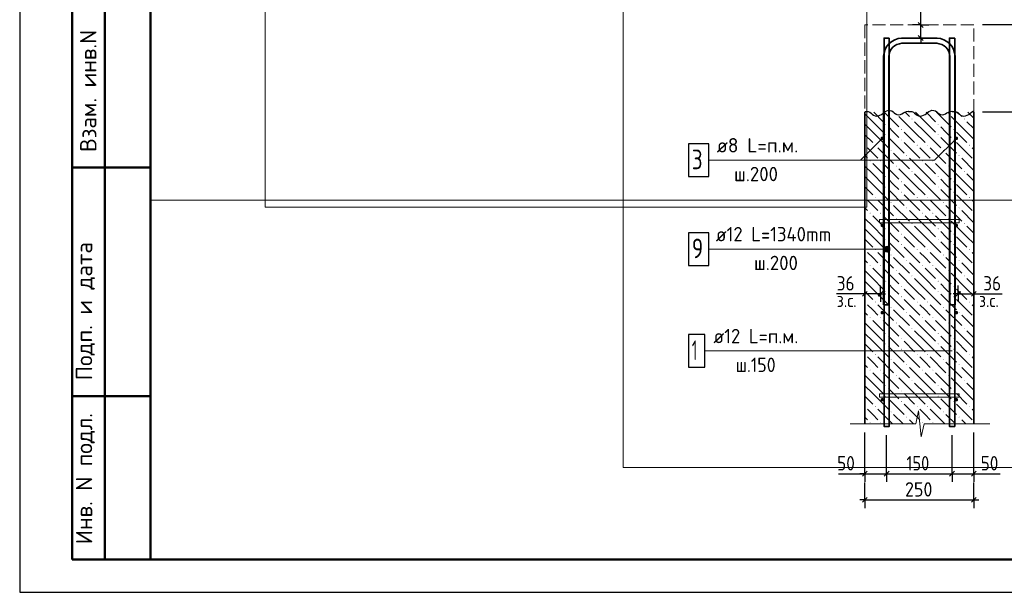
# Model space of a CAD drawing. Header units: millimetres. Extents: x 0 to 42000, y 0 to 29700.
# Tile 1 of 13: x 0 to 15048, y 0 to 8760. Entities that reach past the tile are written whole.
import ezdxf

# ---------------------------------------------------------------- set-up
doc = ezdxf.new("R2010")
doc.units = ezdxf.units.MM
doc.linetypes.add('______2', pattern=[270, 200, -70])
for name, color, linetype, lineweight in [('Standard', 7, 'Continuous', 25), ('ЖБ Перекрытие верхний уровень', 7, '______2', 25), ('ЖБ Стена верхний уровень', 7, 'Continuous', 35), ('Позиционная метка линия выноска', 7, 'Continuous', 13), ('Примечания', 7, 'Continuous', 13), ('Стена обрамление П-обр.', 7, 'Continuous', 35), ('Стена фоновая арматура У1', 7, 'Continuous', 18), ('Стена фоновая арматура Х1', 7, 'Continuous', 35), ('Стена фоновая затяжка С-обр.', 52, 'Continuous', 25)]:
    doc.layers.add(name, color=color, linetype=linetype, lineweight=lineweight)
doc.layers.add('Размерная выноска', color=7, linetype='Continuous')
doc.styles.add('ISOCPEUR', font='txt')

msp = doc.modelspace()

# ---------------------------------------------------------------- hatches: boundary and pattern name
at = {"layer": 'ЖБ Стена верхний уровень', "linetype": 'Continuous', "lineweight": 18, "transparency": 33554687}
for points in [[(13390, 7320), (13397, 7327), (13403, 7320), (13397, 7314)], [(13630, 7240), (13637, 7247), (13643, 7240), (13637, 7234)], [(14190, 7320), (14197, 7327), (14203, 7320), (14197, 7314)], [(14430, 7240), (14437, 7247), (14443, 7240), (14437, 7234)], [(13230, 7160), (13237, 7167), (13243, 7160), (13237, 7154)], [(13470, 7080), (13477, 7087), (13483, 7080), (13477, 7074)], [(14030, 7160), (14037, 7167), (14043, 7160), (14037, 7154)], [(14270, 7080), (14277, 7087), (14283, 7080), (14277, 7074)], [(13230, 7000), (13237, 7007), (13243, 7000), (13237, 6994)], [(13470, 6920), (13477, 6927), (13483, 6920), (13477, 6914)], [(14030, 7000), (14037, 7007), (14043, 7000), (14037, 6994)], [(14270, 6920), (14277, 6927), (14283, 6920), (14277, 6914)], [(12916, 6846), (12917, 6847), (12923, 6840), (12917, 6834), (12916, 6834)], [(13070, 6840), (13077, 6847), (13083, 6840), (13077, 6834)], [(13710, 6840), (13717, 6847), (13723, 6840), (13717, 6834)], [(13870, 6840), (13877, 6847), (13883, 6840), (13877, 6834)], [(14510, 6840), (14517, 6847), (14523, 6840), (14517, 6834)], [(13310, 6760), (13317, 6767), (13323, 6760), (13317, 6754)], [(13550, 6680), (13557, 6687), (13563, 6680), (13557, 6674)], [(14110, 6760), (14117, 6767), (14123, 6760), (14117, 6754)], [(14350, 6680), (14357, 6687), (14363, 6680), (14357, 6674)], [(12990, 6600), (12997, 6607), (13003, 6600), (12997, 6594)], [(13150, 6600), (13157, 6607), (13163, 6600), (13157, 6594)], [(13390, 6520), (13397, 6527), (13403, 6520), (13397, 6514)], [(13790, 6600), (13797, 6607), (13803, 6600), (13797, 6594)], [(13950, 6600), (13957, 6607), (13963, 6600), (13957, 6594)], [(14190, 6520), (14197, 6527), (14203, 6520), (14197, 6514)], [(13230, 6360), (13237, 6367), (13243, 6360), (13237, 6354)], [(13630, 6440), (13637, 6447), (13643, 6440), (13637, 6434)], [(14030, 6360), (14037, 6367), (14043, 6360), (14037, 6354)], [(14430, 6440), (14437, 6447), (14443, 6440), (14437, 6434)], [(13230, 6200), (13237, 6207), (13243, 6200), (13237, 6194)], [(13470, 6280), (13477, 6287), (13483, 6280), (13477, 6274)], [(14030, 6200), (14037, 6207), (14043, 6200), (14037, 6194)], [(14270, 6280), (14277, 6287), (14283, 6280), (14277, 6274)], [(12916, 6046), (12917, 6047), (12923, 6040), (12917, 6034), (12916, 6034)], [(13070, 6040), (13077, 6047), (13083, 6040), (13077, 6034)], [(13470, 6120), (13477, 6127), (13483, 6120), (13477, 6114)], [(13710, 6040), (13717, 6047), (13723, 6040), (13717, 6034)], [(13870, 6040), (13877, 6047), (13883, 6040), (13877, 6034)], [(14270, 6120), (14277, 6127), (14283, 6120), (14277, 6114)], [(14510, 6040), (14517, 6047), (14523, 6040), (14517, 6034)], [(13310, 5960), (13317, 5967), (13323, 5960), (13317, 5954)], [(13550, 5880), (13557, 5887), (13563, 5880), (13557, 5874)], [(14110, 5960), (14117, 5967), (14123, 5960), (14117, 5954)], [(14350, 5880), (14357, 5887), (14363, 5880), (14357, 5874)], [(12990, 5800), (12997, 5807), (13003, 5800), (12997, 5794)], [(13150, 5800), (13157, 5807), (13163, 5800), (13157, 5794)], [(13390, 5720), (13397, 5727), (13403, 5720), (13397, 5714)], [(13790, 5800), (13797, 5807), (13803, 5800), (13797, 5794)], [(13950, 5800), (13957, 5807), (13963, 5800), (13957, 5794)], [(14190, 5720), (14197, 5727), (14203, 5720), (14197, 5714)], [(13630, 5640), (13637, 5647), (13643, 5640), (13637, 5634)], [(14430, 5640), (14437, 5647), (14443, 5640), (14437, 5634)], [(13230, 5560), (13237, 5567), (13243, 5560), (13237, 5554)], [(13470, 5480), (13477, 5487), (13483, 5480), (13477, 5474)], [(14030, 5560), (14037, 5567), (14043, 5560), (14037, 5554)], [(14270, 5480), (14277, 5487), (14283, 5480), (14277, 5474)], [(13230, 5400), (13237, 5407), (13243, 5400), (13237, 5394)], [(13470, 5320), (13477, 5327), (13483, 5320), (13477, 5314)], [(14030, 5400), (14037, 5407), (14043, 5400), (14037, 5394)], [(14270, 5320), (14277, 5327), (14283, 5320), (14277, 5314)], [(12916, 5246), (12917, 5247), (12923, 5240), (12917, 5234), (12916, 5234)], [(13070, 5240), (13077, 5247), (13083, 5240), (13077, 5234)], [(13310, 5160), (13317, 5167), (13323, 5160), (13317, 5154)], [(13710, 5240), (13717, 5247), (13723, 5240), (13717, 5234)], [(13870, 5240), (13877, 5247), (13883, 5240), (13877, 5234)], [(14110, 5160), (14117, 5167), (14123, 5160), (14117, 5154)], [(14510, 5240), (14517, 5247), (14523, 5240), (14517, 5234)], [(12990, 5000), (12997, 5007), (13003, 5000), (12997, 4994)], [(13150, 5000), (13157, 5007), (13163, 5000), (13157, 4994)], [(13550, 5080), (13557, 5087), (13563, 5080), (13557, 5074)], [(13790, 5000), (13797, 5007), (13803, 5000), (13797, 4994)], [(13950, 5000), (13957, 5007), (13963, 5000), (13957, 4994)], [(14350, 5080), (14357, 5087), (14363, 5080), (14357, 5074)], [(13390, 4920), (13397, 4927), (13403, 4920), (13397, 4914)], [(13630, 4840), (13637, 4847), (13643, 4840), (13637, 4834)], [(14190, 4920), (14197, 4927), (14203, 4920), (14197, 4914)], [(14430, 4840), (14437, 4847), (14443, 4840), (14437, 4834)], [(13230, 4760), (13237, 4767), (13243, 4760), (13237, 4754)], [(13470, 4680), (13477, 4687), (13483, 4680), (13477, 4674)], [(14030, 4760), (14037, 4767), (14043, 4760), (14037, 4754)], [(14270, 4680), (14277, 4687), (14283, 4680), (14277, 4674)], [(13230, 4600), (13237, 4607), (13243, 4600), (13237, 4594)], [(13470, 4520), (13477, 4527), (13483, 4520), (13477, 4514)], [(14030, 4600), (14037, 4607), (14043, 4600), (14037, 4594)], [(14270, 4520), (14277, 4527), (14283, 4520), (14277, 4514)], [(12916, 4446), (12917, 4447), (12923, 4440), (12917, 4434), (12916, 4434)], [(13070, 4440), (13077, 4447), (13083, 4440), (13077, 4434)], [(13310, 4360), (13317, 4367), (13323, 4360), (13317, 4354)], [(13710, 4440), (13717, 4447), (13723, 4440), (13717, 4434)], [(13870, 4440), (13877, 4447), (13883, 4440), (13877, 4434)], [(14110, 4360), (14117, 4367), (14123, 4360), (14117, 4354)], [(14510, 4440), (14517, 4447), (14523, 4440), (14517, 4434)], [(13550, 4280), (13557, 4287), (13563, 4280), (13557, 4274)], [(14350, 4280), (14357, 4287), (14363, 4280), (14357, 4274)], [(12990, 4200), (12997, 4207), (13003, 4200), (12997, 4194)], [(13150, 4200), (13157, 4207), (13163, 4200), (13157, 4194)], [(13390, 4120), (13397, 4127), (13403, 4120), (13397, 4114)], [(13790, 4200), (13797, 4207), (13803, 4200), (13797, 4194)], [(13950, 4200), (13957, 4207), (13963, 4200), (13957, 4194)], [(14190, 4120), (14197, 4127), (14203, 4120), (14197, 4114)], [(13230, 3960), (13237, 3967), (13243, 3960), (13237, 3954)], [(13630, 4040), (13637, 4047), (13643, 4040), (13637, 4034)], [(14030, 3960), (14037, 3967), (14043, 3960), (14037, 3954)], [(14430, 4040), (14437, 4047), (14443, 4040), (14437, 4034)], [(13230, 3800), (13237, 3807), (13243, 3800), (13237, 3794)], [(13470, 3880), (13477, 3887), (13483, 3880), (13477, 3874)], [(14030, 3800), (14037, 3807), (14043, 3800), (14037, 3794)], [(14270, 3880), (14277, 3887), (14283, 3880), (14277, 3874)], [(12916, 3646), (12917, 3647), (12923, 3640), (12917, 3634), (12916, 3634)], [(13070, 3640), (13077, 3647), (13083, 3640), (13077, 3634)], [(13470, 3720), (13477, 3727), (13483, 3720), (13477, 3714)], [(13710, 3640), (13717, 3647), (13723, 3640), (13717, 3634)], [(13870, 3640), (13877, 3647), (13883, 3640), (13877, 3634)], [(14270, 3720), (14277, 3727), (14283, 3720), (14277, 3714)], [(14510, 3640), (14517, 3647), (14523, 3640), (14517, 3634)], [(13310, 3560), (13317, 3567), (13323, 3560), (13317, 3554)], [(13550, 3480), (13557, 3487), (13563, 3480), (13557, 3474)], [(14110, 3560), (14117, 3567), (14123, 3560), (14117, 3554)], [(14350, 3480), (14357, 3487), (14363, 3480), (14357, 3474)], [(12990, 3400), (12997, 3407), (13003, 3400), (12997, 3394)], [(13150, 3400), (13157, 3407), (13163, 3400), (13157, 3394)], [(13390, 3320), (13397, 3327), (13403, 3320), (13397, 3314)], [(13790, 3400), (13797, 3407), (13803, 3400), (13797, 3394)], [(13950, 3400), (13957, 3407), (13963, 3400), (13957, 3394)], [(14190, 3320), (14197, 3327), (14203, 3320), (14197, 3314)], [(13230, 3160), (13237, 3167), (13243, 3160), (13237, 3154)], [(13630, 3240), (13637, 3247), (13643, 3240), (13637, 3234)], [(14030, 3160), (14037, 3167), (14043, 3160), (14037, 3154)], [(14430, 3240), (14437, 3247), (14443, 3240), (14437, 3234)], [(13470, 3080), (13477, 3087), (13483, 3080), (13477, 3074)], [(14270, 3080), (14277, 3087), (14283, 3080), (14277, 3074)], [(13230, 3000), (13237, 3007), (13243, 3000), (13237, 2994)], [(13470, 2920), (13477, 2927), (13483, 2920), (13477, 2914)], [(14030, 3000), (14037, 3007), (14043, 3000), (14037, 2994)], [(14270, 2920), (14277, 2927), (14283, 2920), (14277, 2914)], [(12916, 2846), (12917, 2847), (12923, 2840), (12917, 2834), (12916, 2834)], [(13070, 2840), (13077, 2847), (13083, 2840), (13077, 2834)], [(13310, 2760), (13317, 2767), (13323, 2760), (13317, 2754)], [(13710, 2840), (13717, 2847), (13723, 2840), (13717, 2834)], [(13870, 2840), (13877, 2847), (13883, 2840), (13877, 2834)], [(14110, 2760), (14117, 2767), (14123, 2760), (14117, 2754)], [(14510, 2840), (14517, 2847), (14523, 2840), (14517, 2834)], [(12990, 2600), (12997, 2607), (13003, 2600), (12997, 2594)], [(13150, 2600), (13157, 2607), (13163, 2600), (13157, 2594)], [(13550, 2680), (13557, 2687), (13563, 2680), (13557, 2674)], [(13790, 2600), (13797, 2607), (13803, 2600), (13797, 2594)], [(13950, 2600), (13957, 2607), (13963, 2600), (13957, 2594)], [(14350, 2680), (14357, 2687), (14363, 2680), (14357, 2674)]]:
    msp.add_hatch(color=7, dxfattribs=at).paths.add_polyline_path(points, flags=16)
at = {"layer": 'Позиционная метка линия выноска', "linetype": 'Continuous', "lineweight": 13, "transparency": 33554687}
for points in [[(13218, 5229), (13218, 5274), (13211, 5251)], [(13218, 5274), (13234, 5213), (13234, 5290)], [(13218, 5274), (13218, 5229), (13234, 5213)], [(13234, 5290), (13256, 5206), (13256, 5296)], [(13234, 5290), (13234, 5213), (13256, 5206)], [(13256, 5296), (13256, 5206), (13279, 5213)], [(13256, 5296), (13279, 5213), (13279, 5290)], [(13279, 5290), (13279, 5213), (13295, 5229)], [(13279, 5290), (13295, 5229), (13295, 5274)], [(13295, 5274), (13295, 5229), (13301, 5251)]]:
    msp.add_hatch(color=7, dxfattribs=at).paths.add_polyline_path(points)
at = {"layer": 'Стена фоновая арматура У1', "linetype": 'Continuous', "lineweight": 13, "transparency": 33554687}
for points in [[(13210, 6945), (13208, 6956), (13202, 6964), (13193, 6970), (13183, 6972), (13173, 6970), (13164, 6964), (13158, 6956), (13156, 6945), (13158, 6935), (13164, 6926), (13173, 6921), (13183, 6919), (13193, 6921), (13202, 6926), (13208, 6935)], [(14343, 6945), (14341, 6956), (14335, 6964), (14326, 6970), (14316, 6972), (14306, 6970), (14297, 6964), (14292, 6956), (14290, 6945), (14292, 6935), (14297, 6926), (14306, 6921), (14316, 6919), (14326, 6921), (14335, 6926), (14341, 6935)], [(13210, 5612), (13208, 5622), (13202, 5631), (13193, 5637), (13183, 5639), (13173, 5637), (13164, 5631), (13158, 5622), (13156, 5612), (13158, 5602), (13164, 5593), (13173, 5587), (13183, 5585), (13193, 5587), (13202, 5593), (13208, 5602)], [(14343, 5612), (14341, 5622), (14335, 5631), (14326, 5637), (14316, 5639), (14306, 5637), (14297, 5631), (14292, 5622), (14290, 5612), (14292, 5602), (14297, 5593), (14306, 5587), (14316, 5585), (14326, 5587), (14335, 5593), (14341, 5602)], [(13210, 4279), (13208, 4289), (13202, 4298), (13193, 4303), (13183, 4305), (13173, 4303), (13164, 4298), (13158, 4289), (13156, 4279), (13158, 4268), (13164, 4260), (13173, 4254), (13183, 4252), (13193, 4254), (13202, 4260), (13208, 4268)], [(14343, 4279), (14341, 4289), (14335, 4298), (14326, 4303), (14316, 4305), (14306, 4303), (14297, 4298), (14292, 4289), (14290, 4279), (14292, 4268), (14297, 4260), (14306, 4254), (14316, 4252), (14326, 4254), (14335, 4260), (14341, 4268)], [(13210, 2945), (13208, 2956), (13202, 2964), (13193, 2970), (13183, 2972), (13173, 2970), (13164, 2964), (13158, 2956), (13156, 2945), (13158, 2935), (13164, 2926), (13173, 2921), (13183, 2919), (13193, 2921), (13202, 2926), (13208, 2935)], [(14343, 2945), (14341, 2956), (14335, 2964), (14326, 2970), (14316, 2972), (14306, 2970), (14297, 2964), (14292, 2956), (14290, 2945), (14292, 2935), (14297, 2926), (14306, 2921), (14316, 2919), (14326, 2921), (14335, 2926), (14341, 2935)]]:
    msp.add_hatch(color=7, dxfattribs=at).paths.add_polyline_path(points)

# ---------------------------------------------------------------- linework, layer by layer
at = {"layer": 'Standard', "color": 7, "linetype": 'Continuous', "lineweight": 25, "transparency": 33554687}
for p, q in [((2000, 29200), (2000, 1058)), ((13809, 8641), (13734, 8716)), ((13809, 8441), (13734, 8516)), ((12954, 4604), (12879, 4529)), ((13194, 4604), (13119, 4529)), ((14305, 4529), (14380, 4604)), ((14545, 4529), (14620, 4604)), ((12879, 1778), (12954, 1853)), ((13212, 1778), (13287, 1853)), ((14212, 1778), (14287, 1853)), ((14545, 1778), (14620, 1853)), ((12879, 1378), (12954, 1453)), ((14545, 1378), (14620, 1453))]:
    msp.add_line(p, q, dxfattribs=at)
at = {"layer": 'Standard', "color": 254, "linetype": 'Continuous', "lineweight": 13, "true_color": 0xc4c4ff, "transparency": 33554687}
msp.add_line((3754, 16056), (3754, 5891), dxfattribs=at)
at = {"layer": 'Standard', "color": 7, "linetype": 'Continuous', "lineweight": 50, "transparency": 33554687}
for p, q in [((800, 500), (800, 9000)), ((800, 500), (800, 9000)), ((1300, 500), (1300, 9000)), ((800, 6500), (2000, 6500)), ((800, 3000), (2000, 3000)), ((2000, 500), (800, 500))]:
    msp.add_line(p, q, dxfattribs=at)
at = {"layer": 'Standard', "color": 7, "linetype": 'Continuous', "lineweight": -3, "transparency": 33554687}
for p, q in [((13772, 8679), (13772, 8754)), ((13772, 8679), (13647, 8679)), ((13772, 8679), (13897, 8679)), ((13772, 8479), (13772, 8679)), ((15492, 8679), (14716, 8679)), ((13772, 8479), (13647, 8479)), ((13772, 8479), (13897, 8479)), ((13772, 8479), (13772, 8404)), ((15492, 7345), (14716, 7345)), ((12916, 4567), (12916, 4692)), ((13156, 4567), (13156, 4692)), ((14343, 4567), (14343, 4692)), ((14583, 4567), (14583, 4692)), ((12916, 4567), (12841, 4567)), ((12916, 4567), (12916, 4442)), ((13156, 4567), (12916, 4567)), ((13156, 4567), (13156, 4442)), ((13156, 4567), (13231, 4567)), ((14343, 4567), (14268, 4567)), ((14343, 4567), (14343, 4442)), ((14343, 4567), (14583, 4567)), ((14583, 4567), (14583, 4442)), ((14583, 4567), (14658, 4567)), ((12916, 1815), (12841, 1815)), ((12916, 1815), (12916, 1940)), ((12916, 1815), (12916, 1690)), ((12916, 1815), (13250, 1815)), ((13250, 1815), (13250, 1940)), ((13250, 1815), (13250, 1690)), ((13250, 1815), (14250, 1815)), ((14250, 1815), (14250, 1940)), ((14250, 1815), (14250, 1690)), ((14250, 1815), (14583, 1815)), ((14583, 1815), (14583, 1940)), ((14583, 1815), (14583, 1690)), ((14583, 1815), (14658, 1815)), ((12916, 1415), (12916, 1682)), ((14583, 1415), (14583, 1682)), ((12916, 1415), (12916, 1540)), ((14583, 1415), (14583, 1540)), ((12916, 1415), (12841, 1415)), ((12916, 1415), (12916, 1290)), ((12916, 1415), (14583, 1415)), ((14583, 1415), (14583, 1290)), ((14583, 1415), (14658, 1415))]:
    msp.add_line(p, q, dxfattribs=at)
at = {"layer": 'Standard', "color": 7, "linetype": 'Continuous', "lineweight": 25, "transparency": 33554687}
msp.add_lwpolyline([(0, 0), (42000, 0), (42000, 29700), (0, 29700), (0, 0)], close=True, dxfattribs=at)
at = {"layer": 'Standard', "color": 7, "linetype": 'Continuous', "lineweight": 50, "transparency": 33554687}
msp.add_lwpolyline([(2000, 29200), (41500, 29200), (41500, 500), (2000, 500), (2000, 29200)], close=True, dxfattribs=at)
at = {"layer": 'Standard', "color": 7, "linetype": 'Continuous', "lineweight": 13, "transparency": 33554687}
for points in [[(41500, 29200), (2000, 29200), (2000, 6000), (41500, 6000), (41500, 29200)], [(2000, 16056), (2000, 500), (17556, 500), (17556, 16056), (2000, 16056)]]:
    msp.add_lwpolyline(points, dxfattribs=at)
at = {"layer": 'Standard', "color": 254, "linetype": 'Continuous', "lineweight": 13, "true_color": 0xc4c4ff, "transparency": 33554687}
for points in [[(3754, 5891), (12945, 5891), (12945, 16056)], [(9225, 1910), (16158, 1910), (16158, 11345), (9225, 11345), (9225, 1910)]]:
    msp.add_lwpolyline(points, dxfattribs=at)
at = {"layer": 'Standard', "color": 7, "linetype": 'Continuous', "lineweight": -3, "transparency": 33554687}
for points in [[(12916, 1815), (12916, 1832), (12916, 1832), (12916, 1832), (12916, 1832), (12916, 2443)], [(14583, 1815), (14583, 1832), (14583, 1832), (14583, 2443)], [(13250, 1815), (13250, 1832), (13250, 1832), (13250, 1832), (13250, 1832), (13250, 2403)], [(14250, 1815), (14250, 1832), (14250, 1832), (14250, 2403)]]:
    msp.add_lwpolyline(points, dxfattribs=at)
at = {"layer": 'ЖБ Перекрытие верхний уровень', "color": 7, "linetype": '______2', "lineweight": 18, "transparency": 33554687}
for p, q in [((12916, 8679), (12916, 7345)), ((14583, 8679), (12916, 8679)), ((14583, 7345), (14583, 8679))]:
    msp.add_line(p, q, dxfattribs=at)
at = {"layer": 'ЖБ Стена верхний уровень', "color": 7, "linetype": 'Continuous', "lineweight": 35, "transparency": 33554687}
for p, q in [((12916, 7345), (12916, 2577)), ((14583, 2577), (14583, 7345))]:
    msp.add_line(p, q, dxfattribs=at)
at = {"layer": 'ЖБ Стена верхний уровень', "color": 9, "linetype": 'Continuous', "lineweight": 18, "true_color": 0xc7c7c7, "transparency": 33554687}
for p, q in [((13037, 7200), (12916, 7321)), ((13052, 7345), (13197, 7200)), ((13212, 7345), (13437, 7120)), ((13677, 7040), (13437, 7280)), ((13532, 7345), (13597, 7280)), ((13837, 7200), (13692, 7345)), ((13852, 7345), (13997, 7200)), ((14012, 7345), (14237, 7120)), ((14477, 7040), (14237, 7280)), ((14332, 7345), (14397, 7280)), ((14583, 7254), (14492, 7345)), ((12916, 7161), (13037, 7040)), ((13037, 7200), (13197, 7040)), ((13357, 7040), (13277, 7120)), ((13677, 7200), (13837, 7040)), ((13837, 7200), (13997, 7040)), ((14157, 7040), (14077, 7120)), ((14477, 7200), (14583, 7094)), ((12916, 7001), (13037, 6880)), ((13037, 7040), (13277, 6800)), ((13277, 6960), (13517, 6720)), ((13437, 6960), (13357, 7040)), ((13517, 7040), (13677, 6880)), ((13677, 7040), (13837, 6880)), ((13837, 7040), (14077, 6800)), ((14077, 6960), (14317, 6720)), ((14237, 6960), (14157, 7040)), ((14317, 7040), (14477, 6880)), ((14477, 7040), (14583, 6934)), ((13037, 6720), (12957, 6800)), ((13117, 6800), (13357, 6560)), ((13517, 6880), (13757, 6640)), ((13837, 6720), (13757, 6800)), ((13917, 6800), (14157, 6560)), ((14317, 6880), (14557, 6640)), ((14583, 6774), (14557, 6800)), ((12916, 6681), (12957, 6640)), ((13117, 6640), (13037, 6720)), ((13357, 6720), (13597, 6480)), ((13837, 6400), (13597, 6640)), ((13917, 6640), (13837, 6720)), ((14157, 6720), (14397, 6480)), ((14583, 6454), (14397, 6640)), ((13037, 6400), (12916, 6521)), ((13037, 6560), (13197, 6400)), ((13197, 6560), (13437, 6320)), ((13677, 6240), (13437, 6480)), ((13837, 6560), (13997, 6400)), ((13997, 6560), (14237, 6320)), ((14477, 6240), (14237, 6480)), ((12916, 6361), (13037, 6240)), ((13037, 6400), (13197, 6240)), ((13357, 6240), (13277, 6320)), ((13677, 6400), (13837, 6240)), ((13837, 6400), (13997, 6240)), ((14157, 6240), (14077, 6320)), ((14477, 6400), (14583, 6294)), ((12916, 6201), (13037, 6080)), ((13037, 6240), (13277, 6000)), ((13437, 6160), (13357, 6240)), ((13517, 6240), (13677, 6080)), ((13677, 6240), (13837, 6080)), ((13837, 6240), (14077, 6000)), ((14237, 6160), (14157, 6240)), ((14317, 6240), (14477, 6080)), ((14477, 6240), (14583, 6134)), ((13277, 6160), (13517, 5920)), ((13517, 6080), (13757, 5840)), ((14077, 6160), (14317, 5920)), ((14317, 6080), (14557, 5840)), ((12916, 5881), (12957, 5840)), ((13037, 5920), (12957, 6000)), ((13117, 5840), (13037, 5920)), ((13117, 6000), (13357, 5760)), ((13357, 5920), (13597, 5680)), ((13837, 5920), (13757, 6000)), ((13917, 5840), (13837, 5920)), ((13917, 6000), (14157, 5760)), ((14157, 5920), (14397, 5680)), ((14583, 5974), (14557, 6000)), ((13037, 5600), (12916, 5721)), ((13037, 5760), (13197, 5600)), ((13197, 5760), (13437, 5520)), ((13837, 5600), (13597, 5840)), ((13837, 5760), (13997, 5600)), ((13997, 5760), (14237, 5520)), ((14583, 5654), (14397, 5840)), ((13037, 5600), (13197, 5440)), ((13677, 5440), (13437, 5680)), ((13677, 5600), (13837, 5440)), ((13837, 5600), (13997, 5440)), ((14477, 5440), (14237, 5680)), ((14477, 5600), (14583, 5494)), ((12916, 5561), (13037, 5440)), ((13037, 5440), (13277, 5200)), ((13357, 5440), (13277, 5520)), ((13437, 5360), (13357, 5440)), ((13517, 5440), (13677, 5280)), ((13677, 5440), (13837, 5280)), ((13837, 5440), (14077, 5200)), ((14157, 5440), (14077, 5520)), ((14237, 5360), (14157, 5440)), ((14317, 5440), (14477, 5280)), ((14477, 5440), (14583, 5334)), ((12916, 5401), (13037, 5280)), ((13277, 5360), (13517, 5120)), ((13517, 5280), (13757, 5040)), ((14077, 5360), (14317, 5120)), ((14317, 5280), (14557, 5040)), ((13037, 5120), (12957, 5200)), ((13117, 5040), (13037, 5120)), ((13117, 5200), (13357, 4960)), ((13357, 5120), (13597, 4880)), ((13837, 5120), (13757, 5200)), ((13917, 5040), (13837, 5120)), ((13917, 5200), (14157, 4960)), ((14157, 5120), (14397, 4880)), ((14583, 5174), (14557, 5200)), ((12916, 5081), (12957, 5040)), ((13837, 4800), (13597, 5040)), ((14583, 4854), (14397, 5040)), ((13037, 4800), (12916, 4921)), ((13037, 4960), (13197, 4800)), ((13197, 4960), (13437, 4720)), ((13677, 4640), (13437, 4880)), ((13837, 4960), (13997, 4800)), ((13997, 4960), (14237, 4720)), ((14477, 4640), (14237, 4880)), ((12916, 4761), (13037, 4640)), ((13037, 4800), (13197, 4640)), ((13357, 4640), (13277, 4720)), ((13677, 4800), (13837, 4640)), ((13837, 4800), (13997, 4640)), ((14157, 4640), (14077, 4720)), ((14477, 4800), (14583, 4694)), ((12916, 4601), (13037, 4480)), ((13037, 4640), (13277, 4400)), ((13277, 4560), (13517, 4320)), ((13437, 4560), (13357, 4640)), ((13517, 4640), (13677, 4480)), ((13677, 4640), (13837, 4480)), ((13837, 4640), (14077, 4400)), ((14077, 4560), (14317, 4320)), ((14237, 4560), (14157, 4640)), ((14317, 4640), (14477, 4480)), ((14477, 4640), (14583, 4534)), ((13037, 4320), (12957, 4400)), ((13117, 4400), (13357, 4160)), ((13517, 4480), (13757, 4240)), ((13837, 4320), (13757, 4400)), ((13917, 4400), (14157, 4160)), ((14317, 4480), (14557, 4240)), ((14583, 4374), (14557, 4400)), ((12916, 4281), (12957, 4240)), ((13117, 4240), (13037, 4320)), ((13357, 4320), (13597, 4080)), ((13837, 4000), (13597, 4240)), ((13917, 4240), (13837, 4320)), ((14157, 4320), (14397, 4080)), ((14583, 4054), (14397, 4240)), ((13037, 4000), (12916, 4121)), ((13037, 4160), (13197, 4000)), ((13197, 4160), (13437, 3920)), ((13677, 3840), (13437, 4080)), ((13837, 4160), (13997, 4000)), ((13997, 4160), (14237, 3920)), ((14477, 3840), (14237, 4080)), ((12916, 3961), (13037, 3840)), ((13037, 4000), (13197, 3840)), ((13357, 3840), (13277, 3920)), ((13677, 4000), (13837, 3840)), ((13837, 4000), (13997, 3840)), ((14157, 3840), (14077, 3920)), ((14477, 4000), (14583, 3894)), ((12916, 3801), (13037, 3680)), ((13037, 3840), (13277, 3600)), ((13437, 3760), (13357, 3840)), ((13517, 3840), (13677, 3680)), ((13677, 3840), (13837, 3680)), ((13837, 3840), (14077, 3600)), ((14237, 3760), (14157, 3840)), ((14317, 3840), (14477, 3680)), ((14477, 3840), (14583, 3734)), ((13277, 3760), (13517, 3520)), ((13517, 3680), (13757, 3440)), ((14077, 3760), (14317, 3520)), ((14317, 3680), (14557, 3440)), ((12916, 3481), (12957, 3440)), ((13037, 3520), (12957, 3600)), ((13117, 3440), (13037, 3520)), ((13117, 3600), (13357, 3360)), ((13357, 3520), (13597, 3280)), ((13837, 3520), (13757, 3600)), ((13917, 3440), (13837, 3520)), ((13917, 3600), (14157, 3360)), ((14157, 3520), (14397, 3280)), ((14583, 3574), (14557, 3600)), ((13037, 3200), (12916, 3321)), ((13037, 3360), (13197, 3200)), ((13197, 3360), (13437, 3120)), ((13837, 3200), (13597, 3440)), ((13837, 3360), (13997, 3200)), ((13997, 3360), (14237, 3120)), ((14583, 3254), (14397, 3440)), ((12916, 3161), (13037, 3040)), ((13037, 3200), (13197, 3040)), ((13677, 3040), (13437, 3280)), ((13677, 3200), (13837, 3040)), ((13837, 3200), (13997, 3040)), ((14477, 3040), (14237, 3280)), ((14477, 3200), (14583, 3094)), ((13037, 3040), (13277, 2800)), ((13357, 3040), (13277, 3120)), ((13437, 2960), (13357, 3040)), ((13517, 3040), (13677, 2880)), ((13677, 3040), (13837, 2880)), ((13837, 3040), (14077, 2800)), ((14157, 3040), (14077, 3120)), ((14237, 2960), (14157, 3040)), ((14317, 3040), (14477, 2880)), ((14477, 3040), (14583, 2934)), ((12916, 3001), (13037, 2880)), ((13277, 2960), (13517, 2720)), ((13517, 2880), (13757, 2640)), ((14077, 2960), (14317, 2720)), ((14317, 2880), (14557, 2640)), ((13037, 2720), (12957, 2800)), ((13117, 2640), (13037, 2720)), ((13117, 2800), (13340, 2577)), ((13357, 2720), (13500, 2577)), ((13837, 2720), (13757, 2800)), ((13917, 2640), (13837, 2720)), ((13917, 2800), (14140, 2577)), ((14157, 2720), (14300, 2577)), ((14583, 2774), (14557, 2800)), ((12916, 2681), (12957, 2640)), ((13660, 2577), (13597, 2640)), ((14460, 2577), (14397, 2640))]:
    msp.add_line(p, q, dxfattribs=at)
at = {"layer": 'Позиционная метка линия выноска', "color": 7, "linetype": 'Continuous', "lineweight": 13, "transparency": 33554687}
for p, q in [((13256, 5296), (13256, 5296)), ((10533, 5251), (13256, 5251)), ((13211, 5251), (13211, 5251)), ((13256, 5206), (13256, 5206)), ((13301, 5251), (13301, 5251)), ((10473, 3693), (14250, 3693))]:
    msp.add_line(p, q, dxfattribs=at)
for points in [[(10533, 6612), (12850, 6612), (13183, 6945)], [(11230, 6612), (13983, 6612), (14316, 6945)]]:
    msp.add_lwpolyline(points, dxfattribs=at)
msp.add_circle((13256, 5251), 45, dxfattribs=at)
at = {"layer": 'Примечания', "color": 7, "linetype": 'Continuous', "lineweight": 13, "transparency": 33554687}
for p, q in [((13694, 2577), (13737, 2777)), ((13737, 2777), (13780, 2377)), ((12692, 2577), (13694, 2577)), ((13780, 2377), (13822, 2577)), ((13822, 2577), (14825, 2577)), ((14825, 2577), (14825, 2577))]:
    msp.add_line(p, q, dxfattribs=at)
at = {"layer": 'Примечания', "color": 7, "linetype": 'Continuous', "lineweight": 25, "transparency": 33554687}
for points in [[(12916, 7357), (12941, 7357), (12968, 7354), (12992, 7345), (13011, 7330), (13028, 7313), (13047, 7298), (13072, 7290), (13098, 7284), (13124, 7290), (13148, 7300), (13171, 7310), (13191, 7325), (13210, 7340), (13228, 7355), (13251, 7367), (13276, 7374), (13303, 7373), (13329, 7366), (13348, 7351), (13366, 7335), (13384, 7319), (13407, 7308), (13434, 7306), (13460, 7312), (13483, 7322), (13506, 7333), (13529, 7344), (13552, 7355), (13578, 7360), (13583, 7361)], [(13583, 7357), (13608, 7357), (13634, 7354), (13658, 7345), (13678, 7330), (13694, 7313), (13714, 7298), (13738, 7290), (13764, 7284), (13790, 7290), (13814, 7300), (13838, 7310), (13858, 7325), (13876, 7340), (13895, 7355), (13918, 7367), (13943, 7374), (13970, 7373), (13996, 7366), (14015, 7351), (14032, 7335), (14051, 7319), (14074, 7308), (14100, 7306), (14126, 7312), (14150, 7322), (14172, 7333), (14196, 7344), (14218, 7355), (14244, 7360), (14250, 7361)], [(14250, 7357), (14274, 7357), (14301, 7354), (14325, 7345), (14344, 7330), (14361, 7313), (14380, 7298), (14405, 7290), (14431, 7284), (14457, 7290), (14481, 7300), (14504, 7310), (14524, 7325), (14543, 7340), (14562, 7355), (14583, 7366)]]:
    msp.add_lwpolyline(points, dxfattribs=at)
at = {"layer": 'Размерная выноска', "color": 7, "linetype": 'Continuous', "lineweight": -3, "transparency": 33554687}
for p, q in [((13772, 8679), (13772, 9109)), ((12916, 4567), (12486, 4567)), ((14583, 4567), (15013, 4567)), ((12516, 1815), (12916, 1815)), ((14583, 1815), (14983, 1815))]:
    msp.add_line(p, q, dxfattribs=at)
at = {"layer": 'Стена обрамление П-обр.', "color": 7, "linetype": 'Continuous', "lineweight": 35, "transparency": 33554687}
msp.add_lwpolyline([(13203, 4399), (13203, 8204), (13210, 8254), (13227, 8307), (13254, 8355), (13287, 8394), (13327, 8428), (13375, 8454), (13427, 8472), (13477, 8479), (14022, 8479), (14072, 8472), (14124, 8454), (14172, 8428), (14212, 8394), (14245, 8355), (14272, 8307), (14289, 8254), (14296, 8204), (14296, 4399), (14216, 4399), (14216, 8199), (14211, 8236), (14198, 8274), (14179, 8309), (14155, 8338), (14127, 8361), (14092, 8381), (14054, 8393), (14016, 8399), (13483, 8399), (13445, 8393), (13407, 8381), (13372, 8361), (13344, 8338), (13320, 8309), (13301, 8274), (13288, 8236), (13283, 8199), (13283, 4399), (13203, 4399)], dxfattribs=at)
at = {"layer": 'Стена обрамление П-обр.', "color": 7, "linetype": 'Continuous', "lineweight": 25, "transparency": 33554687}
msp.add_lwpolyline([(10223, 5001), (10533, 5001), (10533, 5501), (10223, 5501), (10223, 5001)], dxfattribs=at)
at = {"layer": 'Стена фоновая арматура У1', "color": 7, "linetype": 'Continuous', "lineweight": 25, "transparency": 33554687}
msp.add_lwpolyline([(10223, 6362), (10533, 6362), (10533, 6862), (10223, 6862), (10223, 6362)], dxfattribs=at)
at = {"layer": 'Стена фоновая арматура Х1', "color": 7, "linetype": 'Continuous', "lineweight": 35, "transparency": 33554687}
for points in [[(13290, 8479), (13290, 2537), (13210, 2537), (13210, 8479), (13290, 8479)], [(14290, 8479), (14290, 2537), (14210, 2537), (14210, 8479), (14290, 8479)]]:
    msp.add_lwpolyline(points, dxfattribs=at)
at = {"layer": 'Стена фоновая арматура Х1', "color": 7, "linetype": 'Continuous', "lineweight": 25, "transparency": 33554687}
msp.add_lwpolyline([(10223, 3443), (10473, 3443), (10473, 3943), (10223, 3943), (10223, 3443)], dxfattribs=at)
at = {"layer": 'Стена фоновая затяжка С-обр.', "color": 98, "linetype": 'Continuous', "lineweight": 13, "true_color": 0x005000, "transparency": 33554687}
for points in [[(14360, 5652), (13140, 5652), (13140, 5705), (14360, 5705), (14360, 5652)], [(14360, 2985), (13140, 2985), (13140, 3039), (14360, 3039), (14360, 2985)]]:
    msp.add_lwpolyline(points, dxfattribs=at)

# ---------------------------------------------------------------- texts
at = {"layer": 'Standard', "color": 7, "linetype": 'Continuous', "lineweight": 50, "transparency": 33554687, "char_height": 250, "attachment_point": 7, "rotation": 90, "style": 'ISOCPEUR'}
for s, insert, width in [('\\A1;{\\fISOCPEUR|i0|b0;\\H250.000000;\\W1.000000;\\C7;Взам. инв.N}\\P', (1173, 6736), 1909.1), ('\\A1;{\\fISOCPEUR|i0|b0;\\H250.000000;\\W1.000000;\\C7;Подп. и дата}\\P', (1149, 3242), 2197.06), ('\\A1;{\\fISOCPEUR|i0|b0;\\H250.000000;\\W1.000000;\\C7;Инв. N подл.}\\P', (1149, 734), 2021.79)]:
    msp.add_mtext(s, dxfattribs=dict(at, insert=insert, width=width))
at = {"layer": 'Standard', "color": 7, "linetype": 'Continuous', "lineweight": 25, "transparency": 33554687, "char_height": 220, "attachment_point": 7, "style": 'ISOCPEUR'}
for s, insert, width in [('\\W0.87;36', (12487, 4617), 403.92), ('\\W0.87;36', (14726, 4617), 403.92), ('\\W0.87;50', (12493, 1865), 403.92), ('\\W0.83;150', (13552, 1865), 508.57), ('\\W0.87;50', (14687, 1865), 403.92), ('\\W0.91;250', (13530, 1465), 561.98)]:
    msp.add_mtext(s, dxfattribs=dict(at, insert=insert, width=width))
at = {"layer": 'Standard', "color": 7, "linetype": 'Continuous', "lineweight": 18, "transparency": 33554687, "char_height": 200, "attachment_point": 7, "style": 'ISOCPEUR'}
for insert, width in [((12488, 4364), 459.96), ((14661, 4364), 459.94)]:
    msp.add_mtext('\\W0.90;з.с.', dxfattribs=dict(at, insert=insert, width=width))
at = {"layer": 'Стена обрамление П-обр.', "color": 7, "linetype": 'Continuous', "lineweight": 13, "transparency": 33554687, "attachment_point": 7, "style": 'ISOCPEUR'}
for s, insert, char_height, width in [('\\W0.94;ø12 L=1340mm ', (10639, 5369), 220, 2126.49), ('\\W0.78;9', (10273, 5111), 300, 326.41), ('\\W0.95;ш.200 ', (11222, 4929), 220, 962.12)]:
    msp.add_mtext(s, dxfattribs=dict(at, insert=insert, char_height=char_height, width=width))
at = {"layer": 'Стена фоновая арматура У1', "color": 7, "linetype": 'Continuous', "lineweight": 13, "transparency": 33554687, "attachment_point": 7, "style": 'ISOCPEUR'}
for s, insert, char_height, width in [('\\W0.97;ø8 L=п.м. ', (10653, 6729), 220, 1491.87), ('\\W0.78;3', (10273, 6472), 300, 326.41), ('\\W0.95;ш.200 ', (10917, 6289), 220, 962.14)]:
    msp.add_mtext(s, dxfattribs=dict(at, insert=insert, char_height=char_height, width=width))
at = {"layer": 'Стена фоновая арматура Х1', "color": 7, "linetype": 'Continuous', "lineweight": 13, "transparency": 33554687, "attachment_point": 7, "style": 'ISOCPEUR'}
for s, insert, char_height, width in [('\\W0.94;ø12 L=п.м. ', (10603, 3810), 220, 1599.14), ('\\W0.56;1', (10273, 3553), 300, 233.34), ('\\W0.90;ш.150 ', (10944, 3370), 220, 912.91)]:
    msp.add_mtext(s, dxfattribs=dict(at, insert=insert, char_height=char_height, width=width))

doc.saveas('drawing.dxf')
